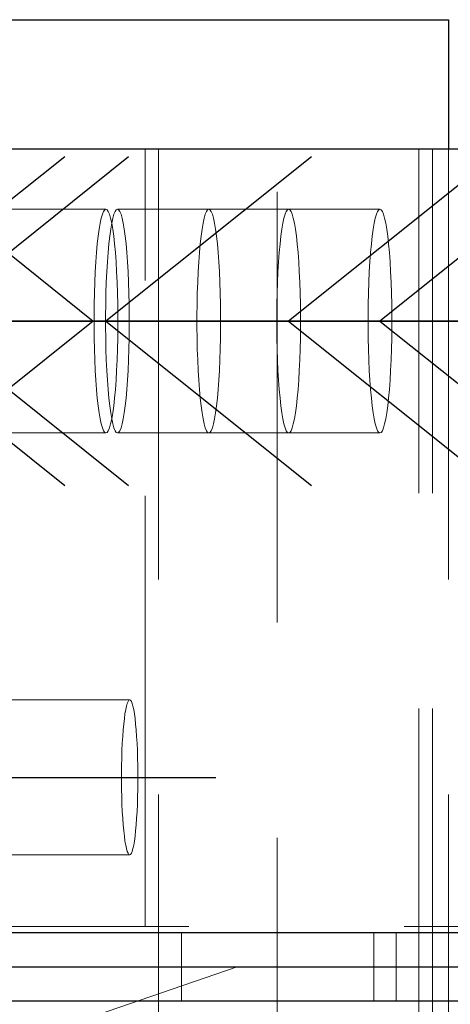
# Model space of a CAD drawing. Header units: millimetres. Extents: x 3536 to 4290, y 11030 to 11491.
# Tile 28 of 102: x 3592.53 to 3595.03, y 11223.28 to 11228.99. Entities that reach past the tile are written whole.
import ezdxf

# ---------------------------------------------------------------- set-up
doc = ezdxf.new("R2010")
doc.units = ezdxf.units.MM
doc.header["$LTSCALE"] = 10
doc.linetypes.add('HIDDEN', pattern=[0.375, 0.25, -0.125])
doc.linetypes.add('MITTE', pattern=[2, 1.25, -0.25, 0.25, -0.25])
doc.layers.get('Defpoints').update_dxf_attribs({"color": 1})
for name, color, linetype in [('PS_BOLT', 4, 'Continuous'), ('PS_MID', 5, 'MITTE'), ('PS_SHAPE', 3, 'Continuous')]:
    doc.layers.add(name, color=color, linetype=linetype)
for name, color, linetype, lineweight in [('PS_DIM', 4, 'Continuous', 13), ('PS_Hidden', 2, 'HIDDEN', 9), ('PS_Pos', 1, 'Continuous', 15), ('PS_SOLID', 7, 'Continuous', 30)]:
    doc.layers.add(name, color=color, linetype=linetype, lineweight=lineweight)
doc.styles.add('simplex', font='simplex.shx', dxfattribs={"width": 0.75})
doc.dimstyles.new('1_20_GŁ_DS1-LS20', dxfattribs={"dimtxt": 2, "dimasz": 2, "dimexe": 2, "dimexo": 5, "dimgap": 1, "dimtad": 1, "dimjust": 4, "dimdec": 0, "dimlfac": 20, "dimtxsty": 'simplex', "dimblk1": 'NONE', "dimsah": 1, "dimcen": 2, "dimclrd": 256, "dimclre": 256, "dimclrt": 4, "dimadec": 1, "dimazin": 0, "dimtfac": 1, "dimtdec": 0, "dimtmove": 2, "dimatfit": 3, "dimfxl": 1, "dimarcsym": 0})

# ---------------------------------------------------------------- blocks, each defined once
blk = doc.blocks.new('*D70')
at = {"layer": 'Defpoints', "color": 0, "transparency": 16777216}
for p in [(3589.5705, 11225.7618), (3590.9363, 11218.7446), (3590.9363, 11206.3919)]:
    blk.add_point(p, dxfattribs=at)
at = {"layer": 'PS_DIM', "lineweight": -2, "transparency": 16777216}
for p, q in [((3589.5705, 11220.7618), (3589.5705, 11204.3919)), ((3590.9363, 11213.7446), (3590.9363, 11204.3919)), ((3589.5705, 11206.3919), (3587.5705, 11206.3919)), ((3589.5705, 11206.3919), (3590.9363, 11206.3919)), ((3592.9363, 11206.3919), (3594.9363, 11206.3919))]:
    blk.add_line(p, q, dxfattribs=at)
at = {"layer": 'PS_DIM', "transparency": 16777216}
blk.add_solid([(3592.9363, 11206.7252), (3592.9363, 11206.0585), (3590.9363, 11206.3919)], dxfattribs=at)
at = {"layer": 'PS_DIM', "color": 4, "transparency": 16777216, "insert": (3587.5505, 11209.5547), "char_height": 2, "attachment_point": 5, "rotation": 90, "style": 'simplex'}
blk.add_mtext('-27', dxfattribs=at)
blk = doc.blocks.new('_None')
blk = doc.blocks.new('*D71')
at = {"layer": 'Defpoints', "color": 0, "transparency": 16777216}
for p in [(3590.9363, 11225.9696), (3590.9363, 11218.7446), (3590.9363, 11206.3919)]:
    blk.add_point(p, dxfattribs=at)
at = {"layer": 'PS_DIM', "lineweight": -2, "transparency": 16777216}
for p, q in [((3590.9363, 11220.9696), (3590.9363, 11204.3919)), ((3590.9363, 11213.7446), (3590.9363, 11204.3919)), ((3588.9363, 11206.3919), (3586.9363, 11206.3919)), ((3590.9363, 11206.3919), (3592.9363, 11206.3919))]:
    blk.add_line(p, q, dxfattribs=at)
at = {"layer": 'PS_DIM', "transparency": 16777216}
blk.add_solid([(3588.9363, 11206.7252), (3588.9363, 11206.0585), (3590.9363, 11206.3919)], dxfattribs=at)
at = {"layer": 'PS_DIM', "color": 4, "transparency": 16777216, "insert": (3592.575, 11207.9119), "char_height": 2, "attachment_point": 5, "rotation": 90, "style": 'simplex'}
blk.add_mtext('0', dxfattribs=at)
blk = doc.blocks.new('*D73')
at = {"layer": 'Defpoints', "color": 0, "transparency": 16777216}
for p in [(3766.5996, 11228.9946), (3590.9363, 11218.7446), (3766.5996, 11206.3919)]:
    blk.add_point(p, dxfattribs=at)
at = {"layer": 'PS_DIM', "lineweight": -2, "transparency": 16777216}
for p, q in [((3766.5996, 11223.9946), (3766.5996, 11204.3919)), ((3590.9363, 11213.7446), (3590.9363, 11204.3919)), ((3590.9363, 11206.3919), (3764.5996, 11206.3919))]:
    blk.add_line(p, q, dxfattribs=at)
at = {"layer": 'PS_DIM', "transparency": 16777216}
blk.add_solid([(3764.5996, 11206.7252), (3764.5996, 11206.0585), (3766.5996, 11206.3919)], dxfattribs=at)
at = {"layer": 'PS_DIM', "color": 4, "transparency": 16777216, "insert": (3764.5796, 11210.0547), "char_height": 2, "attachment_point": 5, "rotation": 90, "style": 'simplex'}
blk.add_mtext('4995', dxfattribs=at)
blk = doc.blocks.new('*X596')
at = {"color": 30, "linetype": 'Continuous'}
for p, q in [((3589.1122, 11228.1991), (3590.3054, 11227.2446)), ((3593.1642, 11228.1991), (3591.971, 11227.2446)), ((3590.3054, 11227.2446), (3589.1122, 11226.29)), ((3593.1642, 11227.2446), (3589.1122, 11227.2446)), ((3591.971, 11227.2446), (3593.1642, 11226.29))]:
    blk.add_line(p, q, dxfattribs=at)
blk = doc.blocks.new('*X597')
at = {"color": 30, "linetype": 'Continuous'}
for p, q in [((3591.7654, 11228.1991), (3592.9586, 11227.2446)), ((3595.8173, 11228.1991), (3594.6241, 11227.2446)), ((3592.9586, 11227.2446), (3591.7654, 11226.29)), ((3595.8173, 11227.2446), (3591.7654, 11227.2446)), ((3594.6241, 11227.2446), (3595.8173, 11226.29))]:
    blk.add_line(p, q, dxfattribs=at)
blk = doc.blocks.new('*X598')
at = {"layer": 'PS_Hidden', "color": 2, "linetype": 'HIDDEN'}
for p, q in [((3594.0277, 11217.9946), (3594.0277, 11228.9946)), ((3593.2597, 11223.7296), (3593.2597, 11228.2446)), ((3593.3376, 11228.2446), (3593.3376, 11218.7446)), ((3594.8499, 11218.7446), (3594.8499, 11228.2446)), ((3594.9295, 11218.7446), (3594.9295, 11228.2446)), ((3595.0221, 11228.2446), (3595.0221, 11217.9946)), ((3593.0322, 11227.8946), (3592.0379, 11227.8946)), ((3593.005, 11227.8419), (3593.0116, 11227.8648)), ((3593.0116, 11227.8648), (3593.0184, 11227.8813)), ((3593.0184, 11227.8813), (3593.0253, 11227.8912)), ((3593.0253, 11227.8912), (3593.0322, 11227.8946)), ((3593.0322, 11227.8946), (3593.0392, 11227.8912)), ((3593.0392, 11227.8912), (3593.0461, 11227.8813)), ((3593.0461, 11227.8813), (3593.0529, 11227.8648)), ((3593.0529, 11227.8648), (3593.0594, 11227.8419)), ((3593.0785, 11227.8648), (3593.0719, 11227.8419)), ((3593.0853, 11227.8813), (3593.0785, 11227.8648)), ((3593.0922, 11227.8912), (3593.0853, 11227.8813)), ((3593.0991, 11227.8946), (3593.0922, 11227.8912)), ((3593.1061, 11227.8912), (3593.0991, 11227.8946)), ((3594.0935, 11227.8946), (3593.0991, 11227.8946)), ((3593.113, 11227.8813), (3593.1061, 11227.8912)), ((3593.1198, 11227.8648), (3593.113, 11227.8813)), ((3593.1263, 11227.8419), (3593.1198, 11227.8648)), ((3593.6091, 11227.8648), (3593.6026, 11227.8419)), ((3593.6159, 11227.8813), (3593.6091, 11227.8648)), ((3593.6228, 11227.8912), (3593.6159, 11227.8813)), ((3593.6298, 11227.8946), (3593.6228, 11227.8912)), ((3593.6367, 11227.8912), (3593.6298, 11227.8946)), ((3593.6437, 11227.8813), (3593.6367, 11227.8912)), ((3593.6504, 11227.8648), (3593.6437, 11227.8813)), ((3593.657, 11227.8419), (3593.6504, 11227.8648)), ((3594.0663, 11227.8419), (3594.0728, 11227.8648)), ((3594.0728, 11227.8648), (3594.0796, 11227.8813)), ((3594.0796, 11227.8813), (3594.0865, 11227.8912)), ((3594.0865, 11227.8912), (3594.0935, 11227.8946)), ((3594.0935, 11227.8946), (3594.1005, 11227.8912)), ((3594.6241, 11227.8946), (3594.0935, 11227.8946)), ((3594.1005, 11227.8912), (3594.1074, 11227.8813)), ((3594.1074, 11227.8813), (3594.1141, 11227.8648)), ((3594.1141, 11227.8648), (3594.1207, 11227.8419)), ((3594.5969, 11227.8419), (3594.6035, 11227.8648)), ((3594.6035, 11227.8648), (3594.6102, 11227.8813)), ((3594.6102, 11227.8813), (3594.6171, 11227.8912)), ((3594.6171, 11227.8912), (3594.6241, 11227.8946)), ((3594.6241, 11227.8946), (3594.6311, 11227.8912)), ((3594.6311, 11227.8912), (3594.638, 11227.8813)), ((3594.638, 11227.8813), (3594.6448, 11227.8648)), ((3594.6448, 11227.8648), (3594.6513, 11227.8419)), ((3592.9928, 11227.7781), (3592.9988, 11227.8129)), ((3592.9988, 11227.8129), (3593.005, 11227.8419)), ((3593.0594, 11227.8419), (3593.0657, 11227.8129)), ((3593.0657, 11227.8129), (3593.0597, 11227.7781)), ((3593.0719, 11227.8419), (3593.0657, 11227.8129)), ((3593.0657, 11227.8129), (3593.0716, 11227.7781)), ((3593.1326, 11227.8129), (3593.1263, 11227.8419)), ((3593.1385, 11227.7781), (3593.1326, 11227.8129)), ((3593.5963, 11227.8129), (3593.5904, 11227.7781)), ((3593.6026, 11227.8419), (3593.5963, 11227.8129)), ((3593.6632, 11227.8129), (3593.657, 11227.8419)), ((3593.6692, 11227.7781), (3593.6632, 11227.8129)), ((3594.0541, 11227.7781), (3594.06, 11227.8129)), ((3594.06, 11227.8129), (3594.0663, 11227.8419)), ((3594.1207, 11227.8419), (3594.127, 11227.8129)), ((3594.127, 11227.8129), (3594.1329, 11227.7781)), ((3594.5847, 11227.7781), (3594.5906, 11227.8129)), ((3594.5906, 11227.8129), (3594.5969, 11227.8419)), ((3594.6513, 11227.8419), (3594.6576, 11227.8129)), ((3594.6576, 11227.8129), (3594.6635, 11227.7781)), ((3592.9873, 11227.7378), (3592.9928, 11227.7781)), ((3593.0597, 11227.7781), (3593.0542, 11227.7378)), ((3593.0716, 11227.7781), (3593.0772, 11227.7378)), ((3593.1441, 11227.7378), (3593.1385, 11227.7781)), ((3593.5904, 11227.7781), (3593.5848, 11227.7378)), ((3593.6747, 11227.7378), (3593.6692, 11227.7781)), ((3594.0486, 11227.7378), (3594.0541, 11227.7781)), ((3594.1329, 11227.7781), (3594.1384, 11227.7378)), ((3594.5792, 11227.7378), (3594.5847, 11227.7781)), ((3594.6635, 11227.7781), (3594.6691, 11227.7378)), ((3592.9777, 11227.6424), (3592.9822, 11227.6924)), ((3592.9822, 11227.6924), (3592.9873, 11227.7378)), ((3593.0491, 11227.6924), (3593.0446, 11227.6424)), ((3593.0542, 11227.7378), (3593.0491, 11227.6924)), ((3593.0772, 11227.7378), (3593.0822, 11227.6924)), ((3593.0822, 11227.6924), (3593.0868, 11227.6424)), ((3593.1491, 11227.6924), (3593.1441, 11227.7378)), ((3593.1537, 11227.6424), (3593.1491, 11227.6924)), ((3593.5798, 11227.6924), (3593.5752, 11227.6424)), ((3593.5848, 11227.7378), (3593.5798, 11227.6924)), ((3593.6798, 11227.6924), (3593.6747, 11227.7378)), ((3593.6843, 11227.6424), (3593.6798, 11227.6924)), ((3594.0389, 11227.6424), (3594.0435, 11227.6924)), ((3594.0435, 11227.6924), (3594.0486, 11227.7378)), ((3594.1384, 11227.7378), (3594.1435, 11227.6924)), ((3594.1435, 11227.6924), (3594.148, 11227.6424)), ((3594.5696, 11227.6424), (3594.5741, 11227.6924)), ((3594.5741, 11227.6924), (3594.5792, 11227.7378)), ((3594.6691, 11227.7378), (3594.6741, 11227.6924)), ((3594.6741, 11227.6924), (3594.6787, 11227.6424)), ((3592.9737, 11227.5884), (3592.9777, 11227.6424)), ((3593.0446, 11227.6424), (3593.0406, 11227.5884)), ((3593.0868, 11227.6424), (3593.0908, 11227.5884)), ((3593.1577, 11227.5884), (3593.1537, 11227.6424)), ((3593.5752, 11227.6424), (3593.5712, 11227.5884)), ((3593.6883, 11227.5884), (3593.6843, 11227.6424)), ((3594.035, 11227.5884), (3594.0389, 11227.6424)), ((3594.148, 11227.6424), (3594.152, 11227.5884)), ((3594.5656, 11227.5884), (3594.5696, 11227.6424)), ((3594.6787, 11227.6424), (3594.6827, 11227.5884)), ((3592.9703, 11227.5308), (3592.9737, 11227.5884)), ((3593.0406, 11227.5884), (3593.0372, 11227.5308)), ((3593.0908, 11227.5884), (3593.0942, 11227.5308)), ((3593.1611, 11227.5308), (3593.1577, 11227.5884)), ((3593.5712, 11227.5884), (3593.5678, 11227.5308)), ((3593.6917, 11227.5308), (3593.6883, 11227.5884)), ((3594.0316, 11227.5308), (3594.035, 11227.5884)), ((3594.152, 11227.5884), (3594.1554, 11227.5308)), ((3594.5622, 11227.5308), (3594.5656, 11227.5884)), ((3594.6827, 11227.5884), (3594.6861, 11227.5308)), ((3592.9676, 11227.4703), (3592.9703, 11227.5308)), ((3593.0372, 11227.5308), (3593.0345, 11227.4703)), ((3593.0942, 11227.5308), (3593.0969, 11227.4703)), ((3593.1638, 11227.4703), (3593.1611, 11227.5308)), ((3593.5678, 11227.5308), (3593.5651, 11227.4703)), ((3593.6945, 11227.4703), (3593.6917, 11227.5308)), ((3594.0288, 11227.4703), (3594.0316, 11227.5308)), ((3594.1554, 11227.5308), (3594.1582, 11227.4703)), ((3594.5594, 11227.4703), (3594.5622, 11227.5308)), ((3594.6861, 11227.5308), (3594.6888, 11227.4703)), ((3592.9655, 11227.4075), (3592.9676, 11227.4703)), ((3593.0345, 11227.4703), (3593.0324, 11227.4075)), ((3593.0969, 11227.4703), (3593.099, 11227.4075)), ((3593.1659, 11227.4075), (3593.1638, 11227.4703)), ((3593.5651, 11227.4703), (3593.563, 11227.4075)), ((3593.6965, 11227.4075), (3593.6945, 11227.4703)), ((3594.0267, 11227.4075), (3594.0288, 11227.4703)), ((3594.1582, 11227.4703), (3594.1603, 11227.4075)), ((3594.5573, 11227.4075), (3594.5594, 11227.4703)), ((3594.6888, 11227.4703), (3594.6909, 11227.4075)), ((3592.9641, 11227.343), (3592.9655, 11227.4075)), ((3593.0324, 11227.4075), (3593.031, 11227.343)), ((3593.099, 11227.4075), (3593.1004, 11227.343)), ((3593.1673, 11227.343), (3593.1659, 11227.4075)), ((3593.563, 11227.4075), (3593.5616, 11227.343)), ((3593.698, 11227.343), (3593.6965, 11227.4075)), ((3594.0253, 11227.343), (3594.0267, 11227.4075)), ((3594.1603, 11227.4075), (3594.1617, 11227.343)), ((3594.5559, 11227.343), (3594.5573, 11227.4075)), ((3594.6909, 11227.4075), (3594.6923, 11227.343)), ((3592.9633, 11227.2775), (3592.9641, 11227.343)), ((3593.031, 11227.343), (3593.0302, 11227.2775)), ((3593.1004, 11227.343), (3593.1011, 11227.2775)), ((3593.168, 11227.2775), (3593.1673, 11227.343)), ((3593.5616, 11227.343), (3593.5609, 11227.2775)), ((3593.6987, 11227.2775), (3593.698, 11227.343)), ((3594.0246, 11227.2775), (3594.0253, 11227.343)), ((3594.1617, 11227.343), (3594.1624, 11227.2775)), ((3594.5552, 11227.2775), (3594.5559, 11227.343)), ((3594.6923, 11227.343), (3594.693, 11227.2775)), ((3592.9633, 11227.2116), (3592.9633, 11227.2775)), ((3593.0302, 11227.2775), (3593.0302, 11227.2116)), ((3593.1011, 11227.2775), (3593.1011, 11227.2116)), ((3593.168, 11227.2116), (3593.168, 11227.2775)), ((3593.5609, 11227.2775), (3593.5609, 11227.2116)), ((3593.6987, 11227.2116), (3593.6987, 11227.2775)), ((3594.0246, 11227.2116), (3594.0246, 11227.2775)), ((3594.1624, 11227.2775), (3594.1624, 11227.2116)), ((3594.5552, 11227.2116), (3594.5552, 11227.2775)), ((3594.693, 11227.2775), (3594.693, 11227.2116)), ((3592.9641, 11227.1461), (3592.9633, 11227.2116)), ((3593.0302, 11227.2116), (3593.031, 11227.1461)), ((3593.1011, 11227.2116), (3593.1004, 11227.1461)), ((3593.1673, 11227.1461), (3593.168, 11227.2116)), ((3593.5609, 11227.2116), (3593.5616, 11227.1461)), ((3593.698, 11227.1461), (3593.6987, 11227.2116)), ((3594.0253, 11227.1461), (3594.0246, 11227.2116)), ((3594.1624, 11227.2116), (3594.1617, 11227.1461)), ((3594.5559, 11227.1461), (3594.5552, 11227.2116)), ((3594.693, 11227.2116), (3594.6923, 11227.1461)), ((3592.9655, 11227.0816), (3592.9641, 11227.1461)), ((3593.031, 11227.1461), (3593.0324, 11227.0816)), ((3593.1004, 11227.1461), (3593.099, 11227.0816)), ((3593.1659, 11227.0816), (3593.1673, 11227.1461)), ((3593.5616, 11227.1461), (3593.563, 11227.0816)), ((3593.6965, 11227.0816), (3593.698, 11227.1461)), ((3594.0267, 11227.0816), (3594.0253, 11227.1461)), ((3594.1617, 11227.1461), (3594.1603, 11227.0816)), ((3594.5573, 11227.0816), (3594.5559, 11227.1461)), ((3594.6923, 11227.1461), (3594.6909, 11227.0816)), ((3592.9676, 11227.0188), (3592.9655, 11227.0816)), ((3593.0324, 11227.0816), (3593.0345, 11227.0188)), ((3593.099, 11227.0816), (3593.0969, 11227.0188)), ((3593.1638, 11227.0188), (3593.1659, 11227.0816)), ((3593.563, 11227.0816), (3593.5651, 11227.0188)), ((3593.6945, 11227.0188), (3593.6965, 11227.0816)), ((3594.0288, 11227.0188), (3594.0267, 11227.0816)), ((3594.1603, 11227.0816), (3594.1582, 11227.0188)), ((3594.5594, 11227.0188), (3594.5573, 11227.0816)), ((3594.6909, 11227.0816), (3594.6888, 11227.0188)), ((3592.9703, 11226.9583), (3592.9676, 11227.0188)), ((3593.0345, 11227.0188), (3593.0372, 11226.9583)), ((3593.0969, 11227.0188), (3593.0942, 11226.9583)), ((3593.1611, 11226.9583), (3593.1638, 11227.0188)), ((3593.5651, 11227.0188), (3593.5678, 11226.9583)), ((3593.6917, 11226.9583), (3593.6945, 11227.0188)), ((3594.0316, 11226.9583), (3594.0288, 11227.0188)), ((3594.1582, 11227.0188), (3594.1554, 11226.9583)), ((3594.5622, 11226.9583), (3594.5594, 11227.0188)), ((3594.6888, 11227.0188), (3594.6861, 11226.9583)), ((3592.9737, 11226.9007), (3592.9703, 11226.9583)), ((3593.0372, 11226.9583), (3593.0406, 11226.9007)), ((3593.0942, 11226.9583), (3593.0908, 11226.9007)), ((3593.1577, 11226.9007), (3593.1611, 11226.9583)), ((3593.5678, 11226.9583), (3593.5712, 11226.9007)), ((3593.6883, 11226.9007), (3593.6917, 11226.9583)), ((3594.035, 11226.9007), (3594.0316, 11226.9583)), ((3594.1554, 11226.9583), (3594.152, 11226.9007)), ((3594.5656, 11226.9007), (3594.5622, 11226.9583)), ((3594.6861, 11226.9583), (3594.6827, 11226.9007)), ((3592.9777, 11226.8467), (3592.9737, 11226.9007)), ((3593.0406, 11226.9007), (3593.0446, 11226.8467)), ((3593.0908, 11226.9007), (3593.0868, 11226.8467)), ((3593.1537, 11226.8467), (3593.1577, 11226.9007)), ((3593.5712, 11226.9007), (3593.5752, 11226.8467)), ((3593.6843, 11226.8467), (3593.6883, 11226.9007)), ((3594.0389, 11226.8467), (3594.035, 11226.9007)), ((3594.152, 11226.9007), (3594.148, 11226.8467)), ((3594.5696, 11226.8467), (3594.5656, 11226.9007)), ((3594.6827, 11226.9007), (3594.6787, 11226.8467)), ((3592.9822, 11226.7967), (3592.9777, 11226.8467)), ((3593.0446, 11226.8467), (3593.0491, 11226.7967)), ((3593.0868, 11226.8467), (3593.0822, 11226.7967)), ((3593.1491, 11226.7967), (3593.1537, 11226.8467)), ((3593.5752, 11226.8467), (3593.5798, 11226.7967)), ((3593.6798, 11226.7967), (3593.6843, 11226.8467)), ((3594.0435, 11226.7967), (3594.0389, 11226.8467)), ((3594.148, 11226.8467), (3594.1435, 11226.7967)), ((3594.5741, 11226.7967), (3594.5696, 11226.8467)), ((3594.6787, 11226.8467), (3594.6741, 11226.7967)), ((3592.9873, 11226.7514), (3592.9822, 11226.7967)), ((3593.0491, 11226.7967), (3593.0542, 11226.7514)), ((3593.0822, 11226.7967), (3593.0772, 11226.7514)), ((3593.1441, 11226.7514), (3593.1491, 11226.7967)), ((3593.5798, 11226.7967), (3593.5848, 11226.7514)), ((3593.6747, 11226.7514), (3593.6798, 11226.7967)), ((3594.0486, 11226.7514), (3594.0435, 11226.7967)), ((3594.1435, 11226.7967), (3594.1384, 11226.7514)), ((3594.5792, 11226.7514), (3594.5741, 11226.7967)), ((3594.6741, 11226.7967), (3594.6691, 11226.7514)), ((3592.9928, 11226.7111), (3592.9873, 11226.7514)), ((3593.0542, 11226.7514), (3593.0597, 11226.7111)), ((3593.0772, 11226.7514), (3593.0716, 11226.7111)), ((3593.1385, 11226.7111), (3593.1441, 11226.7514)), ((3593.5848, 11226.7514), (3593.5904, 11226.7111)), ((3593.6692, 11226.7111), (3593.6747, 11226.7514)), ((3594.0541, 11226.7111), (3594.0486, 11226.7514)), ((3594.1384, 11226.7514), (3594.1329, 11226.7111)), ((3594.5847, 11226.7111), (3594.5792, 11226.7514)), ((3594.6691, 11226.7514), (3594.6635, 11226.7111)), ((3592.9988, 11226.6762), (3592.9928, 11226.7111)), ((3593.005, 11226.6472), (3592.9988, 11226.6762)), ((3593.0657, 11226.6762), (3593.0594, 11226.6472)), ((3593.0597, 11226.7111), (3593.0657, 11226.6762)), ((3593.0716, 11226.7111), (3593.0657, 11226.6762)), ((3593.0657, 11226.6762), (3593.0719, 11226.6472)), ((3593.1263, 11226.6472), (3593.1326, 11226.6762)), ((3593.1326, 11226.6762), (3593.1385, 11226.7111)), ((3593.5904, 11226.7111), (3593.5963, 11226.6762)), ((3593.5963, 11226.6762), (3593.6026, 11226.6472)), ((3593.657, 11226.6472), (3593.6632, 11226.6762)), ((3593.6632, 11226.6762), (3593.6692, 11226.7111)), ((3594.06, 11226.6762), (3594.0541, 11226.7111)), ((3594.0663, 11226.6472), (3594.06, 11226.6762)), ((3594.127, 11226.6762), (3594.1207, 11226.6472)), ((3594.1329, 11226.7111), (3594.127, 11226.6762)), ((3594.5906, 11226.6762), (3594.5847, 11226.7111)), ((3594.5969, 11226.6472), (3594.5906, 11226.6762)), ((3594.6576, 11226.6762), (3594.6513, 11226.6472)), ((3594.6635, 11226.7111), (3594.6576, 11226.6762)), ((3593.0116, 11226.6244), (3593.005, 11226.6472)), ((3593.0184, 11226.6079), (3593.0116, 11226.6244)), ((3593.0253, 11226.5979), (3593.0184, 11226.6079)), ((3593.0322, 11226.5946), (3593.0253, 11226.5979)), ((3593.0392, 11226.5979), (3593.0322, 11226.5946)), ((3593.0461, 11226.6079), (3593.0392, 11226.5979)), ((3593.0529, 11226.6244), (3593.0461, 11226.6079)), ((3593.0594, 11226.6472), (3593.0529, 11226.6244)), ((3593.0719, 11226.6472), (3593.0785, 11226.6244)), ((3593.0785, 11226.6244), (3593.0853, 11226.6079)), ((3593.0853, 11226.6079), (3593.0922, 11226.5979)), ((3593.0922, 11226.5979), (3593.0991, 11226.5946)), ((3593.0991, 11226.5946), (3593.1061, 11226.5979)), ((3593.1061, 11226.5979), (3593.113, 11226.6079)), ((3593.113, 11226.6079), (3593.1198, 11226.6244)), ((3593.1198, 11226.6244), (3593.1263, 11226.6472)), ((3593.6026, 11226.6472), (3593.6091, 11226.6244)), ((3593.6091, 11226.6244), (3593.6159, 11226.6079)), ((3593.6159, 11226.6079), (3593.6228, 11226.5979)), ((3593.6228, 11226.5979), (3593.6298, 11226.5946)), ((3593.6298, 11226.5946), (3593.6367, 11226.5979)), ((3593.6367, 11226.5979), (3593.6437, 11226.6079)), ((3593.6437, 11226.6079), (3593.6504, 11226.6244)), ((3593.6504, 11226.6244), (3593.657, 11226.6472)), ((3594.0728, 11226.6244), (3594.0663, 11226.6472)), ((3594.0796, 11226.6079), (3594.0728, 11226.6244)), ((3594.0865, 11226.5979), (3594.0796, 11226.6079)), ((3594.0935, 11226.5946), (3594.0865, 11226.5979)), ((3594.1005, 11226.5979), (3594.0935, 11226.5946)), ((3594.1074, 11226.6079), (3594.1005, 11226.5979)), ((3594.1141, 11226.6244), (3594.1074, 11226.6079)), ((3594.1207, 11226.6472), (3594.1141, 11226.6244)), ((3594.6035, 11226.6244), (3594.5969, 11226.6472)), ((3594.6102, 11226.6079), (3594.6035, 11226.6244)), ((3594.6171, 11226.5979), (3594.6102, 11226.6079)), ((3594.6241, 11226.5946), (3594.6171, 11226.5979)), ((3594.6311, 11226.5979), (3594.6241, 11226.5946)), ((3594.638, 11226.6079), (3594.6311, 11226.5979)), ((3594.6448, 11226.6244), (3594.638, 11226.6079)), ((3594.6513, 11226.6472), (3594.6448, 11226.6244)), ((3593.0322, 11226.5946), (3592.0379, 11226.5946)), ((3594.0935, 11226.5946), (3593.0991, 11226.5946)), ((3594.6241, 11226.5946), (3594.0935, 11226.5946)), ((3593.1702, 11225.0446), (3592.1758, 11225.0446)), ((3593.147, 11224.988), (3593.1514, 11225.0081)), ((3593.1514, 11225.0081), (3593.1559, 11225.0239)), ((3593.1559, 11225.0239), (3593.1606, 11225.0354)), ((3593.1606, 11225.0354), (3593.1654, 11225.0423)), ((3593.1654, 11225.0423), (3593.1702, 11225.0446)), ((3593.1702, 11225.0446), (3593.175, 11225.0423)), ((3593.175, 11225.0423), (3593.1798, 11225.0354)), ((3593.1798, 11225.0354), (3593.1845, 11225.0239)), ((3593.1845, 11225.0239), (3593.189, 11225.0081)), ((3593.189, 11225.0081), (3593.1934, 11224.988)), ((3593.1391, 11224.936), (3593.1429, 11224.9639)), ((3593.1429, 11224.9639), (3593.147, 11224.988)), ((3593.1934, 11224.988), (3593.1975, 11224.9639)), ((3593.1975, 11224.9639), (3593.2013, 11224.936)), ((3593.1324, 11224.87), (3593.1356, 11224.9046)), ((3593.1356, 11224.9046), (3593.1391, 11224.936)), ((3593.2013, 11224.936), (3593.2048, 11224.9046)), ((3593.2048, 11224.9046), (3593.208, 11224.87)), ((3593.1273, 11224.7927), (3593.1297, 11224.8326)), ((3593.1297, 11224.8326), (3593.1324, 11224.87)), ((3593.208, 11224.87), (3593.2107, 11224.8326)), ((3593.2107, 11224.8326), (3593.2131, 11224.7927)), ((3593.1254, 11224.7509), (3593.1273, 11224.7927)), ((3593.2131, 11224.7927), (3593.215, 11224.7509)), ((3593.124, 11224.7074), (3593.1254, 11224.7509)), ((3593.215, 11224.7509), (3593.2164, 11224.7074)), ((3593.1225, 11224.6174), (3593.123, 11224.6627)), ((3593.123, 11224.6627), (3593.124, 11224.7074)), ((3593.2164, 11224.7074), (3593.2174, 11224.6627)), ((3593.2174, 11224.6627), (3593.2179, 11224.6174)), ((3593.1225, 11224.5718), (3593.1225, 11224.6174)), ((3593.2179, 11224.6174), (3593.2179, 11224.5718)), ((3593.123, 11224.5264), (3593.1225, 11224.5718)), ((3593.2179, 11224.5718), (3593.2174, 11224.5264)), ((3593.124, 11224.4818), (3593.123, 11224.5264)), ((3593.1254, 11224.4383), (3593.124, 11224.4818)), ((3593.2164, 11224.4818), (3593.215, 11224.4383)), ((3593.2174, 11224.5264), (3593.2164, 11224.4818)), ((3593.1273, 11224.3964), (3593.1254, 11224.4383)), ((3593.215, 11224.4383), (3593.2131, 11224.3964)), ((3593.1297, 11224.3565), (3593.1273, 11224.3964)), ((3593.2131, 11224.3964), (3593.2107, 11224.3565)), ((3593.1324, 11224.3191), (3593.1297, 11224.3565)), ((3593.1356, 11224.2845), (3593.1324, 11224.3191)), ((3593.208, 11224.3191), (3593.2048, 11224.2845)), ((3593.2107, 11224.3565), (3593.208, 11224.3191)), ((3593.1391, 11224.2531), (3593.1356, 11224.2845)), ((3593.1429, 11224.2252), (3593.1391, 11224.2531)), ((3593.2013, 11224.2531), (3593.1975, 11224.2252)), ((3593.2048, 11224.2845), (3593.2013, 11224.2531)), ((3593.147, 11224.2011), (3593.1429, 11224.2252)), ((3593.1514, 11224.181), (3593.147, 11224.2011)), ((3593.1934, 11224.2011), (3593.189, 11224.181)), ((3593.1975, 11224.2252), (3593.1934, 11224.2011)), ((3593.1702, 11224.1446), (3592.1758, 11224.1446)), ((3593.1559, 11224.1652), (3593.1514, 11224.181)), ((3593.1606, 11224.1538), (3593.1559, 11224.1652)), ((3593.1654, 11224.1469), (3593.1606, 11224.1538)), ((3593.1702, 11224.1446), (3593.1654, 11224.1469)), ((3593.175, 11224.1469), (3593.1702, 11224.1446)), ((3593.1798, 11224.1538), (3593.175, 11224.1469)), ((3593.1845, 11224.1652), (3593.1798, 11224.1538)), ((3593.189, 11224.181), (3593.1845, 11224.1652)), ((3591.0142, 11223.7296), (3724.8496, 11223.7296)), ((3593.4703, 11223.2946), (3593.4703, 11223.6946)), ((3594.5876, 11223.6946), (3594.5876, 11223.2946)), ((3594.7173, 11223.6946), (3594.7173, 11223.2946))]:
    blk.add_line(p, q, dxfattribs=at)
at = {"layer": 'PS_MID', "color": 5, "linetype": 'MITTE'}
for p, q in [((3591.5379, 11227.2446), (3593.5322, 11227.2446)), ((3592.5991, 11227.2446), (3594.5935, 11227.2446)), ((3593.1298, 11227.2446), (3595.1241, 11227.2446)), ((3591.6758, 11224.5946), (3593.6702, 11224.5946)), ((3588.4363, 11223.4946), (3724.8496, 11223.4946))]:
    blk.add_line(p, q, dxfattribs=at)
at = {"layer": 'PS_SOLID', "color": 7, "linetype": 'Continuous'}
for p, q in [((3590.5648, 11228.9946), (3595.0221, 11228.9946)), ((3595.0221, 11228.9946), (3595.0221, 11228.2446)), ((3590.9363, 11228.2446), (3724.8496, 11228.2446)), ((3591.6122, 11223.6946), (3596.9024, 11223.6946)), ((3596.9024, 11223.2946), (3591.6122, 11223.2946))]:
    blk.add_line(p, q, dxfattribs=at)
blk = doc.blocks.new('*X605')
at = {"color": 30, "linetype": 'Continuous'}
for p, q in [((3590.1735, 11228.1991), (3591.3667, 11227.2446)), ((3594.2255, 11228.1991), (3593.0322, 11227.2446)), ((3591.3667, 11227.2446), (3590.1735, 11226.29)), ((3594.2255, 11227.2446), (3590.1735, 11227.2446)), ((3593.0322, 11227.2446), (3594.2255, 11226.29))]:
    blk.add_line(p, q, dxfattribs=at)
blk = doc.blocks.new('*X607')
at = {"color": 30, "linetype": 'Continuous'}
for p, q in [((3588.7408, 11228.1991), (3589.934, 11227.2446)), ((3592.7928, 11228.1991), (3591.5995, 11227.2446)), ((3589.934, 11227.2446), (3588.7408, 11226.29)), ((3592.7928, 11227.2446), (3588.7408, 11227.2446)), ((3591.5995, 11227.2446), (3592.7928, 11226.29))]:
    blk.add_line(p, q, dxfattribs=at)
blk = doc.blocks.new('*X610')
at = {"color": 30, "linetype": 'Continuous'}
for p, q in [((3591.2347, 11228.1991), (3592.428, 11227.2446)), ((3595.2867, 11228.1991), (3594.0935, 11227.2446)), ((3592.428, 11227.2446), (3591.2347, 11226.29)), ((3595.2867, 11227.2446), (3591.2347, 11227.2446)), ((3594.0935, 11227.2446), (3595.2867, 11226.29))]:
    blk.add_line(p, q, dxfattribs=at)
blk = doc.blocks.new('*X628')
at = {"color": 1}
blk.add_line((3593.7941, 11223.4946), (3586.3954, 11220.9583), dxfattribs=at)

msp = doc.modelspace()

# ---------------------------------------------------------------- block references
at = {"layer": 'PS_BOLT', "color": 30}
for name in ['*X607', '*X596', '*X605', '*X610', '*X597']:
    msp.add_blockref(name, (0, 0), dxfattribs=at)
at = {"layer": 'PS_Pos'}
msp.add_blockref('*X628', (0, 0), dxfattribs=at)
at = {"layer": 'PS_SHAPE'}
msp.add_blockref('*X598', (0, 0), dxfattribs=at)

# ---------------------------------------------------------------- dimensions: what is measured, and where the dimension line sits
at = {"layer": 'PS_DIM'}
for base, p1, p2, text, picture, middle in [((3766.5996, 11206.3919), (3590.9363, 11218.7446), (3766.5996, 11228.9946), '4995', '*D73', (3764.5796, 11210.0547)), ((3590.9363, 11206.3919), (3590.9363, 11225.9696), (3590.9363, 11218.7446), '0', '*D71', (3592.575, 11207.9119)), ((3590.9363, 11206.3919), (3589.5705, 11225.7618), (3590.9363, 11218.7446), '-27', '*D70', (3587.5505, 11209.5547))]:
    dim = msp.add_linear_dim(base=base, p1=p1, p2=p2, text=text, dimstyle='1_20_GŁ_DS1-LS20', dxfattribs=at)
    dim.commit()
    dim.dimension.update_dxf_attribs({"geometry": picture, "text_midpoint": middle, "dimtype": 128, "text_rotation": 90})

doc.saveas('drawing.dxf')
